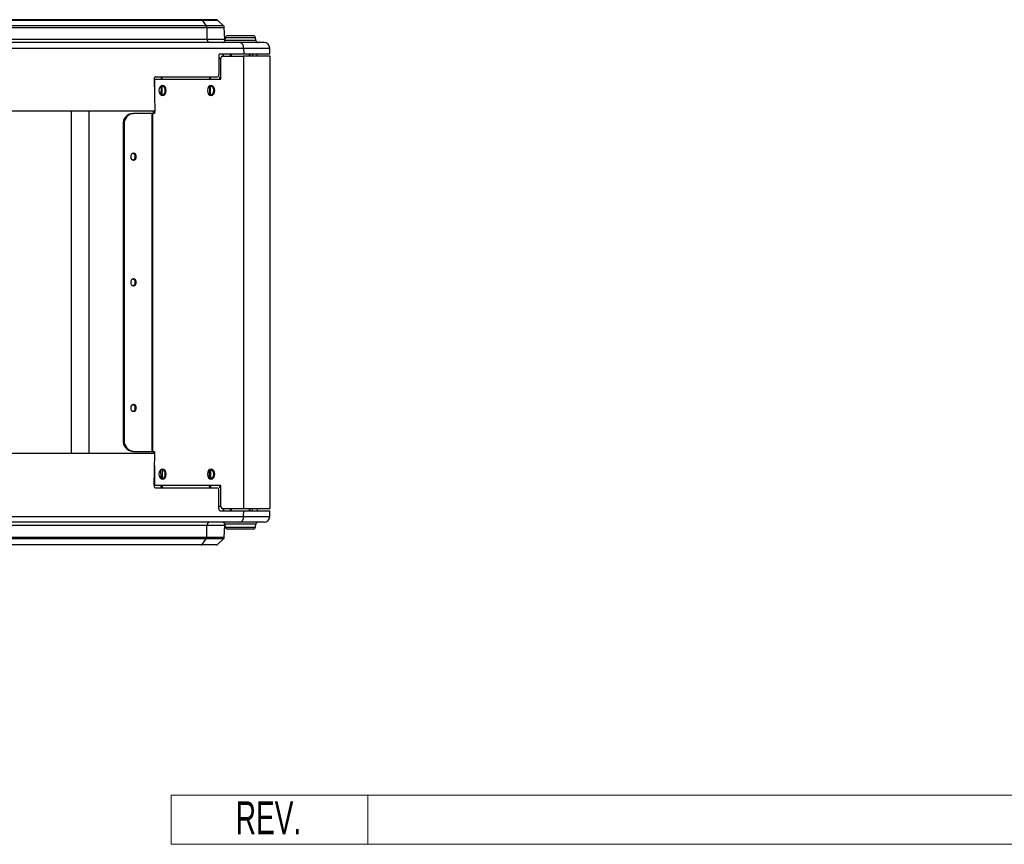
# Model space of a CAD drawing. Header units: millimetres. Extents: x 0 to 420, y 0 to 297.
# Tile 8 of 31: x 206 to 266, y 66 to 116. Entities that reach past the tile are written whole.
import ezdxf
from ezdxf.enums import TextEntityAlignment as Align

# ---------------------------------------------------------------- set-up
doc = ezdxf.new("R2010")
doc.units = ezdxf.units.MM
doc.layers.add('CARTIGLIO', color=140, linetype='Continuous')
doc.styles.add('SLDTEXTSTYLE0', font='TXT', dxfattribs={"width": 0.6382978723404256})

# ---------------------------------------------------------------- blocks, each defined once
blk = doc.blocks.new('SW_NOTE_0_27')
at = {"layer": 'CARTIGLIO', "color": 0, "insert": (2.340425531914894, 2.578135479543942), "char_height": 2, "attachment_point": 2, "style": 'SLDTEXTSTYLE0'}
blk.add_mtext('REV.', dxfattribs=at)
blk = doc.blocks.new('Cartiglio ALUSIC')
at = {"color": 161, "linetype": 'Continuous', "lineweight": 18}
for p, q in [((113.971100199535, 150.9990413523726), (113.971100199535, 153.9990413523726)), ((113.971100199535, 153.9990413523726), (313.621100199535, 153.9990413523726)), ((125.971100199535, 153.9990413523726), (125.971100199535, 150.9990413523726)), ((113.971100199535, 150.9990413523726), (313.621100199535, 150.9990413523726))]:
    blk.add_line(p, q, dxfattribs=at)
at = {"layer": 'CARTIGLIO', "color": 140}
blk.add_blockref('SW_NOTE_0_27', (117.5683224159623, 151.0374199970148), dxfattribs=at)
at = {"layer": 'CARTIGLIO', "color": 140, "style": 'SLDTEXTSTYLE0', "width": 0.6382978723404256}
for tag, p in [('AUTOATTR8', (219.2444208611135, 110.0025032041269)), ('AUTOATTR9', (218.1221976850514, 100.4234402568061)), ('AUTOATTR0', (249.0325362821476, 100.3118048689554))]:
    blk.add_attdef(tag, text='', height=4, dxfattribs=at).set_placement(p, align=Align.TOP_CENTER)
at = {"layer": 'CARTIGLIO', "color": 140}
for tag in ['AUTOATTR13', 'AUTOATTR12', 'AUTOATTR11', 'AUTOATTR10', 'AUTOATTR7', 'AUTOATTR6', 'AUTOATTR5', 'AUTOATTR4', 'AUTOATTR3', 'AUTOATTR2', 'AUTOATTR1']:
    blk.add_attdef(tag, (0, 0), '', height=4, dxfattribs=at)

msp = doc.modelspace()

# ---------------------------------------------------------------- linework, layer by layer
at = {"color": 7, "linetype": 'Continuous', "lineweight": 25}
for p, q in [((217.0098787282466, 116.4033020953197), (198.0601596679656, 116.4033020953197)), ((217.9170225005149, 116.4033020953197), (217.0098787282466, 116.4033020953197)), ((198.1242626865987, 116.3659261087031), (217.0739817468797, 116.3659261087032)), ((217.3206306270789, 116.0254774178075), (198.3709115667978, 116.0254774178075)), ((198.4007442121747, 115.9285817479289), (217.3504632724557, 115.9285817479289)), ((217.0739817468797, 116.3659261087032), (217.3206306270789, 116.0254774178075)), ((217.0739817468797, 116.3659261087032), (218.0119069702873, 116.3659261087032)), ((218.3769934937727, 116.0254774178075), (217.3206306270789, 116.0254774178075)), ((217.3504632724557, 115.9285817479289), (217.3673350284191, 115.2134383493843)), ((217.3504632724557, 115.9285817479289), (218.4211513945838, 115.9285817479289)), ((218.3769934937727, 116.0254774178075), (218.0119069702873, 116.3659261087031)), ((218.4461247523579, 115.2134383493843), (218.4211513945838, 115.9285817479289)), ((200.7950410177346, 115.2134383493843), (217.3673350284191, 115.2134383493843)), ((217.3673350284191, 115.2134383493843), (218.4461247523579, 115.2134383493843)), ((218.4795978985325, 115.3144442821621), (218.4465462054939, 115.1269988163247)), ((218.4795978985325, 115.3144442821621), (218.7492255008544, 115.3144442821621)), ((220.1837168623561, 115.4294122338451), (218.6166113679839, 115.4294122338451)), ((218.7492255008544, 115.3144442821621), (220.3207303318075, 115.3144442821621)), ((220.3537820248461, 115.1269988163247), (220.3207303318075, 115.3144442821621)), ((219.3547288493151, 115.0120308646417), (204.9371746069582, 115.0120308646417)), ((205.0879915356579, 114.676351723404), (219.6005233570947, 114.676351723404)), ((220.3537820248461, 115.1269988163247), (218.4465462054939, 115.1269988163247)), ((220.8436364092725, 115.0120308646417), (219.3547288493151, 115.0120308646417)), ((219.6005233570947, 114.676351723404), (219.6094116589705, 114.3163952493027)), ((219.6005233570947, 114.676351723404), (221.1912423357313, 114.676351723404)), ((221.2038122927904, 114.3163952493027), (221.1912423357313, 114.676351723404)), ((218.0800159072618, 114.1796962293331), (218.0938217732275, 113.0618230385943)), ((218.2060361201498, 114.0381410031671), (218.1342021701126, 114.0381410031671)), ((218.1750031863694, 114.3163952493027), (219.6094116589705, 114.3163952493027)), ((218.2060361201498, 112.7859968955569), (218.2060361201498, 114.0381410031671)), ((218.2334384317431, 114.1772681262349), (218.304413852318, 114.1772681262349)), ((218.304413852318, 114.1772681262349), (219.5833243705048, 114.1772681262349)), ((218.371875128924, 114.1772681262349), (218.3761690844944, 114.3163952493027)), ((218.3820199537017, 114.1772681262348), (218.380301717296, 114.3163952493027)), ((218.7737227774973, 114.3163952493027), (218.775441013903, 114.1772681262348)), ((218.8436556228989, 114.3163952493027), (218.8436556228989, 114.1772681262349)), ((219.5833243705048, 114.1772681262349), (219.5833243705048, 86.6300977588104)), ((221.2133000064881, 114.1772681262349), (219.5833243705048, 114.1772681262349)), ((219.6094116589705, 114.3163952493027), (221.2038122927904, 114.3163952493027)), ((219.9566726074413, 114.1772681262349), (219.9566726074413, 114.3163952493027)), ((220.0002028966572, 114.1772681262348), (220.0019211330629, 114.3163952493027)), ((220.1380420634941, 114.3163952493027), (220.1380420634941, 114.1772681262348)), ((220.4263986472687, 114.1772681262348), (220.4241538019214, 114.3163952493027)), ((221.2133000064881, 86.63009775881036), (221.2133000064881, 114.1772681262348)), ((214.1500452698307, 112.7872109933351), (214.1861443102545, 110.8382171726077)), ((214.1922246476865, 112.7859968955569), (214.270926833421, 112.7859968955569)), ((214.2450138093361, 112.9251240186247), (217.9988344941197, 112.9251240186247)), ((214.270926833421, 112.7859968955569), (218.2060361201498, 112.7859968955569)), ((214.5797714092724, 112.9251240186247), (214.577342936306, 112.7859968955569)), ((214.6317622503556, 112.7859968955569), (214.6310508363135, 112.9251240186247)), ((217.5311033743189, 112.9251240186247), (217.5286749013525, 112.7859968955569)), ((217.5830942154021, 112.7859968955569), (217.58238280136, 112.9251240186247)), ((218.1273339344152, 112.9251240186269), (218.1273339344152, 112.7859968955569)), ((214.1725491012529, 112.6468697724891), (214.1526446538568, 112.6468697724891)), ((214.1725491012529, 112.6468697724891), (214.1725491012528, 111.572225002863)), ((214.570144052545, 112.3735731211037), (214.5603779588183, 111.8140739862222)), ((214.6368766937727, 111.7857948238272), (214.6337567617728, 112.3959418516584)), ((217.5214760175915, 112.3735731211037), (217.5117099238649, 111.8140739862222)), ((217.5882086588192, 111.7857948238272), (217.5850887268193, 112.3959418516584)), ((214.1861443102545, 110.8382171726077), (205.1353929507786, 110.8382171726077)), ((209.0953995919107, 110.8382171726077), (209.0953995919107, 89.9691487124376)), ((210.1956331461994, 89.96914871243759), (210.1956331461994, 110.8382171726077)), ((212.8251222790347, 110.6990900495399), (212.8889623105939, 110.6990900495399)), ((214.0007068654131, 110.6990900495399), (212.8889623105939, 110.6990900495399)), ((212.8965484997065, 110.8356126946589), (212.8966515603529, 110.8382171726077)), ((214.0007068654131, 110.6990900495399), (214.0007068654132, 90.1082758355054)), ((214.0007068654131, 110.6990900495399), (214.0527244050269, 110.6990900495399)), ((214.0527244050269, 110.6990900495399), (214.052724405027, 90.1082758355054)), ((214.1725491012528, 110.6990900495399), (214.0527244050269, 110.6990900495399)), ((214.0938469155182, 110.8382171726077), (214.0938469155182, 110.6990900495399)), ((214.1725491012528, 110.8382171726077), (214.1725491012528, 110.6990900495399)), ((212.3191309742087, 110.0034544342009), (212.2552909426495, 110.0034544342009)), ((212.2552909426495, 110.0034544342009), (212.2552909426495, 90.80391145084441)), ((212.3191309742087, 110.0034544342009), (212.3191309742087, 90.80391145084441)), ((212.2552909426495, 90.80391145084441), (212.3191309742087, 90.80391145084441)), ((212.8889623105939, 90.1082758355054), (212.8251222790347, 90.1082758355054)), ((212.8889623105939, 90.1082758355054), (214.0007068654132, 90.1082758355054)), ((214.052724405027, 90.1082758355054), (214.0007068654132, 90.1082758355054)), ((214.052724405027, 90.1082758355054), (214.1725491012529, 90.1082758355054)), ((214.0938469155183, 90.1082758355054), (214.0938469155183, 89.96914871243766)), ((214.1725491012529, 90.1082758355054), (214.1725491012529, 89.96914871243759)), ((214.1861443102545, 89.96914871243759), (205.1353929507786, 89.9691487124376)), ((212.8966515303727, 89.96914871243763), (212.8965484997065, 89.97175319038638)), ((214.1500452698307, 88.02015489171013), (214.1861443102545, 89.96914871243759)), ((214.1725491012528, 89.23514088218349), (214.1725491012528, 88.16049611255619)), ((214.570144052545, 88.43379276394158), (214.5603779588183, 88.993291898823)), ((214.6368766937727, 89.02157106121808), (214.6337567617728, 88.41142403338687)), ((217.5214760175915, 88.4337927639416), (217.5117099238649, 88.99329189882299)), ((217.5882086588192, 89.02157106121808), (217.5850887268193, 88.41142403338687)), ((214.1526446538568, 88.16049611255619), (214.1725491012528, 88.16049611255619)), ((214.2709268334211, 88.02136898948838), (214.1922246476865, 88.02136898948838)), ((214.245013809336, 87.88224186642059), (217.9988344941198, 87.8822418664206)), ((218.2060361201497, 88.0213689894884), (214.2709268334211, 88.02136898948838)), ((214.5797714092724, 87.88224186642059), (214.577342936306, 88.02136898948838)), ((214.6317622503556, 88.02136898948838), (214.6310508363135, 87.88224186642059)), ((217.5311033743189, 87.8822418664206), (217.5286749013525, 88.0213689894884)), ((217.5830942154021, 88.0213689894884), (217.58238280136, 87.8822418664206)), ((218.0800159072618, 86.62766965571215), (218.0938217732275, 87.74554284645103)), ((218.1273339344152, 88.0213689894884), (218.1273339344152, 87.88224186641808)), ((218.2060361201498, 86.76922488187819), (218.2060361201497, 88.0213689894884)), ((218.1342021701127, 86.76922488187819), (218.2060361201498, 86.76922488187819)), ((218.1750031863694, 86.4909706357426), (219.6094116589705, 86.4909706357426)), ((218.304413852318, 86.6300977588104), (218.2334384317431, 86.63009775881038)), ((218.304413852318, 86.6300977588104), (219.5833243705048, 86.6300977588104)), ((218.371875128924, 86.63009775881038), (218.3761690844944, 86.4909706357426)), ((218.380301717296, 86.49097063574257), (218.3820199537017, 86.63009775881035)), ((218.775441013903, 86.63009775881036), (218.7737227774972, 86.49097063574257)), ((218.8436556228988, 86.63009775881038), (218.8436556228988, 86.49097063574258)), ((219.5833243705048, 86.63009775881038), (221.2133000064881, 86.63009775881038)), ((219.6005233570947, 86.13101416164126), (219.6094116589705, 86.4909706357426)), ((219.6094116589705, 86.4909706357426), (221.2038122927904, 86.49097063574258)), ((219.9566726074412, 86.49097063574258), (219.9566726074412, 86.63009775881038)), ((220.0019211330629, 86.49097063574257), (220.0002028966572, 86.63009775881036)), ((220.1380420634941, 86.49097063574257), (220.1380420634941, 86.63009775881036)), ((220.4263986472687, 86.63009775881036), (220.4241538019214, 86.49097063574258)), ((221.1912423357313, 86.13101416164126), (221.2038122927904, 86.4909706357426)), ((219.3547288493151, 85.7953350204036), (204.9371746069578, 85.7953350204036)), ((205.0879915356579, 86.13101416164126), (219.6005233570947, 86.13101416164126)), ((220.8436364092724, 85.79533502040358), (219.3547288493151, 85.7953350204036)), ((219.6005233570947, 86.13101416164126), (221.1912423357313, 86.13101416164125)), ((217.3673350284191, 85.59392753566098), (200.7950410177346, 85.59392753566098)), ((217.3504632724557, 84.87878413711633), (217.3673350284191, 85.59392753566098)), ((218.4461247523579, 85.59392753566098), (217.3673350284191, 85.59392753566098)), ((218.4211513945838, 84.87878413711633), (218.4461247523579, 85.593927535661)), ((218.4465462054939, 85.68036706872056), (218.4795978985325, 85.49292160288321)), ((220.3537820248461, 85.68036706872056), (218.4465462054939, 85.68036706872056)), ((218.4795978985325, 85.49292160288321), (218.7492255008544, 85.49292160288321)), ((220.1837168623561, 85.37795365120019), (218.6166113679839, 85.37795365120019)), ((218.7492255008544, 85.49292160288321), (220.3207303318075, 85.49292160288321)), ((220.3207303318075, 85.49292160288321), (220.3537820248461, 85.68036706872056)), ((217.3206306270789, 84.7818884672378), (198.3709115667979, 84.78188846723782)), ((198.4007442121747, 84.87878413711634), (217.3504632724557, 84.87878413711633)), ((217.0739817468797, 84.44143977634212), (217.3206306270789, 84.7818884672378)), ((218.3769934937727, 84.7818884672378), (217.3206306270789, 84.7818884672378)), ((217.3504632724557, 84.87878413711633), (218.4211513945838, 84.87878413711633)), ((218.0119069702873, 84.44143977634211), (218.3769934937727, 84.7818884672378)), ((217.0098787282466, 84.40406378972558), (198.0601596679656, 84.4040637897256)), ((198.1242626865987, 84.44143977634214), (217.0739817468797, 84.44143977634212)), ((217.9170225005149, 84.40406378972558), (217.0098787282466, 84.40406378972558)), ((217.0739817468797, 84.44143977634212), (218.0119069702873, 84.44143977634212))]:
    msp.add_line(p, q, dxfattribs=at)
at = {"color": 7, "linetype": 'Continuous', "lineweight": 25, "flags": 128}
for points in [[(218.453374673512, 115.1657249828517), (218.4513463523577, 115.1737763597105), (218.4461247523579, 115.2134383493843)], [(214.6644377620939, 112.4033973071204), (214.5797308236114, 112.3795688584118), (214.5079197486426, 112.3117111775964), (214.4599371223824, 112.2101549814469), (214.4430878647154, 112.0903612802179), (214.4599371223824, 111.9705675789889), (214.5079197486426, 111.8690113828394), (214.5797308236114, 111.801153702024), (214.6644377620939, 111.7773252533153), (214.7491447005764, 111.801153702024), (214.8209557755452, 111.8690113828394), (214.8689384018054, 111.9705675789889), (214.8857876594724, 112.0903612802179), (214.8689384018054, 112.2101549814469), (214.8209557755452, 112.3117111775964), (214.7491447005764, 112.3795688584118), (214.6644377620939, 112.4033973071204)], [(214.6250866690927, 112.3984108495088), (214.6704425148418, 112.3795688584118), (214.7422535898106, 112.3117111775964), (214.7902362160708, 112.2101549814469), (214.8070854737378, 112.0903612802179), (214.7902362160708, 111.9705675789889), (214.7422535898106, 111.8690113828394), (214.6704425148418, 111.801153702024), (214.6250866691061, 111.7823117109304)], [(217.6157697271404, 112.4033973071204), (217.5310627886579, 112.3795688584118), (217.4592517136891, 112.3117111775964), (217.4112690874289, 112.2101549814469), (217.3944198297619, 112.0903612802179), (217.4112690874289, 111.9705675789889), (217.4592517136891, 111.8690113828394), (217.5310627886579, 111.801153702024), (217.6157697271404, 111.7773252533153), (217.7004766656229, 111.801153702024), (217.7722877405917, 111.8690113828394), (217.8202703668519, 111.9705675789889), (217.8371196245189, 112.0903612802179), (217.8202703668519, 112.2101549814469), (217.7722877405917, 112.3117111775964), (217.7004766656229, 112.3795688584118), (217.6157697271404, 112.4033973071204)], [(217.5764186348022, 112.3984108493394), (217.6217744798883, 112.3795688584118), (217.6935855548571, 112.3117111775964), (217.7415681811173, 112.2101549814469), (217.7584174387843, 112.0903612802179), (217.7415681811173, 111.9705675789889), (217.6935855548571, 111.8690113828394), (217.6217744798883, 111.801153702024), (217.5764186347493, 111.7823117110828)], [(213.0599117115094, 108.0556747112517), (213.0468989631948, 108.1355371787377), (213.0098417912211, 108.203241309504), (212.954381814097, 108.248479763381), (212.8889623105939, 108.2643653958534), (212.8235428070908, 108.248479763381), (212.7680828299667, 108.203241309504), (212.7310256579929, 108.1355371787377), (212.7180129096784, 108.0556747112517), (212.7310256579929, 107.9758122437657), (212.7680828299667, 107.9081081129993), (212.8235428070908, 107.8628696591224), (212.8889623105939, 107.84698402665), (212.954381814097, 107.8628696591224), (213.0098417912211, 107.9081081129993), (213.0468989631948, 107.9758122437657), (213.0599117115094, 108.0556747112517)], [(213.0599117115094, 100.4036829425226), (213.0468989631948, 100.4835454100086), (213.0098417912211, 100.551249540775), (212.954381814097, 100.5964879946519), (212.8889623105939, 100.6123736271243), (212.8235428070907, 100.5964879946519), (212.7680828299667, 100.551249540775), (212.7310256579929, 100.4835454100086), (212.7180129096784, 100.4036829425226), (212.7310256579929, 100.3238204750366), (212.7680828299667, 100.2561163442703), (212.8235428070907, 100.2108778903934), (212.8889623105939, 100.1949922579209), (212.954381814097, 100.2108778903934), (213.0098417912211, 100.2561163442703), (213.0468989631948, 100.3238204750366), (213.0599117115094, 100.4036829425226)], [(213.0599117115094, 92.75169117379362), (213.0468989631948, 92.83155364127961), (213.0098417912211, 92.89925777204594), (212.954381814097, 92.94449622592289), (212.8889623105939, 92.96038185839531), (212.8235428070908, 92.94449622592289), (212.7680828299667, 92.89925777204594), (212.7310256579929, 92.83155364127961), (212.7180129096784, 92.75169117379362), (212.7310256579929, 92.67182870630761), (212.7680828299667, 92.60412457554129), (212.8235428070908, 92.55888612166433), (212.8889623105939, 92.54300048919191), (212.954381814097, 92.55888612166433), (213.0098417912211, 92.60412457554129), (213.0468989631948, 92.67182870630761), (213.0599117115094, 92.75169117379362)], [(214.664437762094, 89.03004063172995), (214.5797308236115, 89.0062121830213), (214.5079197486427, 88.93835450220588), (214.4599371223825, 88.8367983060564), (214.4430878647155, 88.7170046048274), (214.4599371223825, 88.5972109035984), (214.5079197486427, 88.4956547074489), (214.5797308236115, 88.42779702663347), (214.664437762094, 88.40396857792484), (214.7491447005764, 88.42779702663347), (214.8209557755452, 88.4956547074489), (214.8689384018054, 88.5972109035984), (214.8857876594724, 88.7170046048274), (214.8689384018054, 88.8367983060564), (214.8209557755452, 88.93835450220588), (214.7491447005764, 89.00621218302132), (214.664437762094, 89.03004063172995)], [(214.6250866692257, 89.02505417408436), (214.6704425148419, 89.00621218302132), (214.7422535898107, 88.93835450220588), (214.7902362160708, 88.8367983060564), (214.8070854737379, 88.7170046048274), (214.7902362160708, 88.5972109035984), (214.7422535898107, 88.4956547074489), (214.6704425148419, 88.42779702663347), (214.6250866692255, 88.4089550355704)], [(217.6157697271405, 89.03004063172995), (217.531062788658, 89.0062121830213), (217.4592517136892, 88.93835450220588), (217.411269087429, 88.8367983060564), (217.394419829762, 88.71700460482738), (217.411269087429, 88.59721090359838), (217.4592517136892, 88.49565470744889), (217.531062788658, 88.42779702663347), (217.6157697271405, 88.40396857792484), (217.7004766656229, 88.42779702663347), (217.7722877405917, 88.4956547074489), (217.8202703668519, 88.5972109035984), (217.8371196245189, 88.7170046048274), (217.8202703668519, 88.8367983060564), (217.7722877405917, 88.93835450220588), (217.7004766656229, 89.0062121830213), (217.6157697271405, 89.03004063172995)], [(217.5764186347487, 89.02505417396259), (217.6217744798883, 89.0062121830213), (217.6935855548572, 88.93835450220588), (217.7415681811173, 88.83679830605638), (217.7584174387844, 88.71700460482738), (217.7415681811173, 88.59721090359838), (217.6935855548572, 88.49565470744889), (217.6217744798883, 88.42779702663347), (217.5764186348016, 88.4089550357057)], [(218.4461247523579, 85.59392753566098), (218.4513463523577, 85.63358952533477), (218.453374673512, 85.64164090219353)]]:
    msp.add_lwpolyline(points, dxfattribs=at)
at = {"color": 7, "linetype": 'Continuous', "lineweight": 25}
for centre, radius, start, end in [((217.0056197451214, 116.3223384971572), 0.08107553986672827, 32.5215838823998, 86.98880663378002), ((217.9170225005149, 116.2641749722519), 0.1391271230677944, 47.00000000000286, 90.00000000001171), ((217.1764876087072, 115.9280577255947), 0.1739764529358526, 0.1725768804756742, 34.05296697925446), ((218.2821090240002, 115.9237262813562), 0.139127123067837, 2.000000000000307, 46.99999999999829), ((217.5482543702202, 115.1900170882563), 0.1824290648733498, 172.6236889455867, 257.3291319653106), ((218.6166113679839, 115.2902851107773), 0.1391271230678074, 89.99999999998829, 170.0000000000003), ((220.1837168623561, 115.2902851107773), 0.1391271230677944, 10.00000000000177, 90.00000000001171), ((218.3095327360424, 115.1511579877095), 0.1391271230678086, 270.0000000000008, 350.0000000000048), ((219.2961167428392, 114.7112846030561), 0.3064044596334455, 353.4535284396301, 78.97192380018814), ((220.4907954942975, 115.1511579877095), 0.1391271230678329, 189.9999999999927, 270.0000000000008), ((220.8436364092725, 114.6642130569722), 0.3478178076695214, 2.000000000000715, 90.00000000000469), ((218.3290082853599, 114.0555318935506), 0.1241957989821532, 101.4217536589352, 188.0494669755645), ((214.1934011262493, 112.7093997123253), 0.07660621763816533, 90.87995346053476, 124.2259925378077), ((214.2955212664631, 112.6642606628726), 0.1241957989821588, 101.421753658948, 188.0494669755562), ((212.8949680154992, 110.0606687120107), 0.6422306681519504, 96.2435463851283, 185.1110737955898), ((212.9588080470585, 110.0606687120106), 0.6422306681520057, 96.24354638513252, 185.1110737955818), ((212.783572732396, 108.0556747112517), 0.2177869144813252, 289.7152653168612, 70.28473468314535), ((212.7835727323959, 100.4036829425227), 0.2177869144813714, 289.7152653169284, 70.28473468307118), ((212.783572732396, 92.75169117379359), 0.2177869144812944, 289.7152653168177, 70.28473468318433), ((212.8949680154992, 90.7466971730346), 0.6422306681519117, 174.8889262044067, 263.756453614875), ((212.9588080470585, 90.7466971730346), 0.6422306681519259, 174.888926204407, 263.75645361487), ((205.9716690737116, 90.02138908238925), 0.05224041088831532, 253.1626610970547, 269.9282716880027), ((214.1934011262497, 88.09796617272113), 0.0766062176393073, 235.7740074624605, 269.120046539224), ((214.2955212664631, 88.14310522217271), 0.1241957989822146, 171.9505330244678, 258.578246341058), ((218.32900828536, 86.7518339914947), 0.1241957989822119, 171.9505330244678, 258.5782463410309), ((217.5482543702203, 85.61734879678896), 0.1824290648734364, 102.6708680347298, 187.3763110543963), ((218.3095327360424, 85.65620789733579), 0.1391271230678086, 10.00000000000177, 90), ((219.2961167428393, 86.09608128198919), 0.306404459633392, 281.0280761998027, 6.546471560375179), ((220.4907954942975, 85.65620789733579), 0.1391271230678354, 90, 170.0000000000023), ((220.8436364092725, 86.14315282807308), 0.3478178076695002, 269.9999999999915, 357.9999999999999), ((218.6166113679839, 85.51708077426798), 0.1391271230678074, 190.0000000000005, 270.0000000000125), ((220.1837168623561, 85.51708077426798), 0.1391271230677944, 269.9999999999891, 349.999999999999), ((217.176487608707, 84.87930815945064), 0.1739764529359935, 325.9470330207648, 359.8274231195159), ((218.2821090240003, 84.88363960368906), 0.1391271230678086, 312.999999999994, 358.0000000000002), ((217.0056197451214, 84.48502738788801), 0.08107553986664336, 273.0111933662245, 327.4784161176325), ((217.9170225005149, 84.54319091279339), 0.1391271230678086, 269.9999999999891, 312.99999999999)]:
    msp.add_arc(centre, radius, start, end, dxfattribs=at)
for centre, major_axis, ratio, start_param, end_param in [((218.1784386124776, 114.1772681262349), (-0.006858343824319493, 0.1390427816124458), 0.7062465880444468, 6.248363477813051, 7.801706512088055), ((214.2484492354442, 112.7859968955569), (-0.006858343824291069, 0.1390427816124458), 0.706246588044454, 6.24836347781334, 7.810433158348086), ((217.9953990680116, 113.0642511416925), (-0.006858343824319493, 0.1390427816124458), 0.7062465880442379, 3.10677082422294, 4.66011385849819), ((214.2484492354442, 88.02136898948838), (0.006858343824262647, 0.13904278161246), 0.706246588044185, 1.614344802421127, 3.176414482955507), ((217.9953990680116, 87.74311474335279), (0.006858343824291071, 0.13904278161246), 0.706246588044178, 4.764664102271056, 6.318007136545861), ((218.1784386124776, 86.6300977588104), (0.006858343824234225, 0.1390427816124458), 0.7062465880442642, 1.62307144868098, 3.176414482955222)]:
    msp.add_ellipse(centre, major_axis=major_axis, ratio=ratio, start_param=start_param, end_param=end_param, dxfattribs=at)

# ---------------------------------------------------------------- block references
at = {"color": 7, "linetype": 'Continuous'}
msp.add_blockref('Cartiglio ALUSIC', (101.206296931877, -84.82804008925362), dxfattribs=at)

doc.saveas('drawing.dxf')
